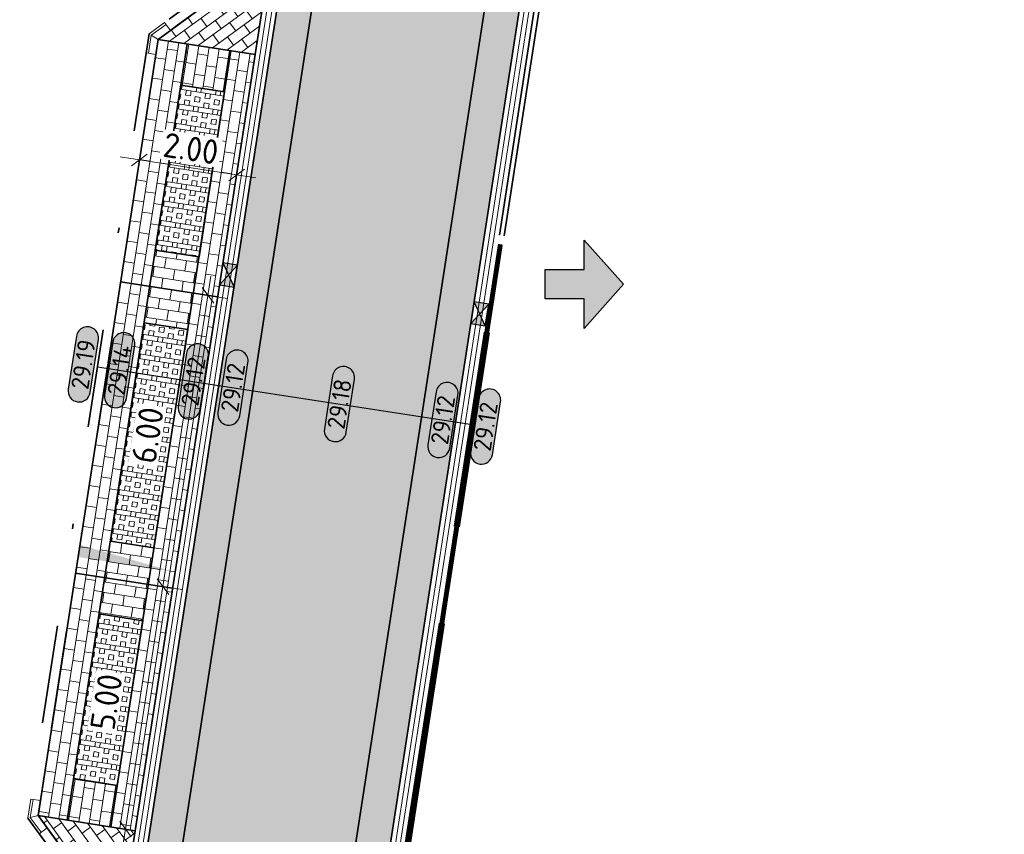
# Model space of a CAD drawing. Header units: metres. Extents: x 199937 to 201628, y 374508 to 375260.
# Tile 137 of 183: x 201252 to 201273, y 375016 to 375033. Entities that reach past the tile are written whole.
import ezdxf
from ezdxf.enums import TextEntityAlignment as Align

# ---------------------------------------------------------------- set-up
doc = ezdxf.new("R2010")
doc.units = ezdxf.units.M
for name, pattern in [('VH-GELEIDEBAND', [6, 2, -2, 0, -2]), ('VH-OPSLUITBAND_100X200', [16, 8, -2, 4, -2]), ('VW-1-1_STREEP', [2, 1, -1])]:
    doc.linetypes.add(name, pattern=pattern)
doc.layers.add('000___INRIT-PIJL', color=252, linetype='Continuous')
doc.layers.add('N-WE-AM-HULPLIJN-G', color=7, linetype='Continuous', lineweight=35, plot=False)
for name, color, linetype, lineweight in [('N-WE-OG-HOOGTELIJN-G', 7, 'Continuous', 25), ('N-WE-RI-KOLK-S', 7, 'Continuous', 25), ('N-WE-VH-DWARSHELLING-S', 7, 'Continuous', 25), ('N-WE-VH-GOOT-G', 170, 'Continuous', 35), ('N-WE-VH-KANTOPSLUITING_GELEIDEBAND_50 200-G', 20, 'VH-GELEIDEBAND', 35), ('N-WE-VH-KANTOPSLUITING_GELEIDEBAND_50 200_250_HOEKSTUK-S', 20, 'Continuous', 25), ('N-WE-VH-KANTOPSLUITING_OPSLUITBAND_100X200-G', 150, 'VH-OPSLUITBAND_100X200', 35), ('N-WE-VH-KANTOPSLUITING_VERLOOPBAND-S', 251, 'Continuous', 25), ('N-WE-VH-KANTVERHARDING_STREKLAAG-G', 60, 'Continuous', 18), ('N-WE-VH-VERHARDING_BETONSTRAATSTEEN-G', 252, 'Continuous', 35), ('N-WE-VH-VERHARDING_GRASBETONSTEEN-A', 72, 'Continuous', 18), ('N-WE-VH-VERHARDING_GRASBETONSTEEN-G', 70, 'Continuous', 35), ('N-WE-VW-MARKERING_LANGS_STREEP_11-G', 7, 'VW-1-1_STREEP', 13), ('N-WE-VW-MARKERING_PARKEERVAK-G', 7, 'Continuous', 35), ('X-XX-AL-HOOGTELABEL-S', 7, 'Continuous', 25), ('X-XX-AL-M', 7, 'Continuous', 18)]:
    doc.layers.add(name, color=color, linetype=linetype, lineweight=lineweight)
doc.layers.add('N-WE-VH-VERHARDING_BETONSTRAATSTEEN_HEIDE-A', color=7, linetype='Continuous', lineweight=0, true_color=0x986657)
doc.layers.add('N-WE-VH-VERHARDING_BETONSTRAATSTEEN_ROOD-A', color=7, linetype='Continuous', lineweight=0, true_color=0xa92c0a)
doc.styles.add('NLCS-ISO-ANNOTATIEF-T18', font='NLCS-ISO.ttf', dxfattribs={"height": 1.8})
doc.styles.add('NLCS-ISO-ANNOTATIEF-T25', font='NLCS-ISO.ttf', dxfattribs={"height": 2.5})
doc.dimstyles.new('NLCS-ANNOTATIEF-T25-SCHRAP_L2_H1', dxfattribs={"dimtxt": 2.5, "dimasz": 1.4, "dimexe": 2, "dimexo": 2, "dimgap": 0.7, "dimtad": 1, "dimzin": 0, "dimdsep": 46, "dimtxsty": 'NLCS-ISO-ANNOTATIEF-T25', "dimblk": 'OBLIQUE', "dimcen": 0, "dimdle": 2, "dimclrd": 256, "dimclre": 256, "dimclrt": 256, "dimadec": 1, "dimazin": 0, "dimtfac": 1, "dimtdec": 3, "dimtofl": 0, "dimtmove": 0, "dimatfit": 3, "dimldrblk": 'OBLIQUE', "dimfxl": 2, "dimfxlon": 1, "dimtfillclr": 256, "dimtolj": 1, "dimtzin": 0, "dimlwd": -1, "dimlwe": -1, "dimarcsym": 0})
pattern_1 = [(261.21, (201261.3819, 375058.67761), (0.1754428, -0.2396244), [0.63, -0.21]), (171.21, (201261.79696, 375058.61343), (0.1754428, -0.2396244), [0.63, -0.21])]
pattern_2 = [(171.21, (201254.54587, 375027.55565), (-0.2396244, -0.1754428), [0.21, -0.21]), (261.21, (201254.54587, 375027.55565), (0.2075336, -0.0320908), [])]
pattern_3 = [(81.2102, (201254.54587, 375027.55565), (-0.1754436, 0.239624), [0.21, -0.21]), (171.2102, (201254.54587, 375027.55565), (-0.03209, -0.2075337), [])]
pattern_4 = [(171.2102, (201123.74073, 375003.37324), (-0.23962375, -0.1754436), [0.21, -0.21]), (261.2102, (201123.74073, 375003.37324), (0.20753368, -0.03209007), [])]
pattern_5 = [(0, (201123.74073, 375003.37324), (0, 0.15), []), (90, (201123.74073, 375003.37324), (-0.3, 2e-17), [0.15, -0.15]), (90, (201123.89073, 375003.37324), (-0.3, 2e-17), [-0.15, 0.15])]

# ---------------------------------------------------------------- blocks, each defined once
blk = doc.blocks.new('inrit')
h = blk.add_hatch(color=256)
h.dxf.hatch_style = 1
h.paths.add_polyline_path([(0.3, 1), (-0.3, 1), (-0.3, 1.8), (-0.9, 1.8), (0, 2.6), (0.9, 1.8), (0.3, 1.8)])
at = {"color": 3, "flags": 128}
blk.add_lwpolyline([(0.3, 1), (-0.3, 1), (-0.3, 1.8), (-0.9, 1.8), (0, 2.6), (0.9, 1.8), (0.3, 1.8), (0.3, 1)], dxfattribs=at)
blk = doc.blocks.new('_Oblique')
at = {"color": 0, "linetype": 'ByBlock', "lineweight": -2}
blk.add_line((-0.5, -0.5), (0.5, 0.5), dxfattribs=at)
blk = doc.blocks.new('*D205')
at = {"layer": 'Defpoints', "color": 0, "transparency": 16777216}
for p in [(201254.93, 375030.041), (201256.907, 375029.735), (201256.907, 375029.735)]:
    blk.add_point(p, dxfattribs=at)
at = {"layer": 'X-XX-AL-M', "transparency": 16777216}
for p, q in [((201254.535, 375030.102), (201257.302, 375029.674)), ((201254.93, 375030.041), (201254.869, 375029.645)), ((201256.907, 375029.735), (201256.845, 375029.34))]:
    blk.add_line(p, q, dxfattribs=at)
at = {"layer": 'X-XX-AL-M', "transparency": 16777216, "xscale": 0.28, "yscale": 0.28, "zscale": 0.28, "rotation": 171.2102019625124}
blk.add_blockref('_Oblique', (201254.93, 375030.041), dxfattribs=at)
at = {"layer": 'X-XX-AL-M', "transparency": 16777216, "insert": (201255.978, 375030.273), "char_height": 0.5, "attachment_point": 5, "rotation": 351.2102, "style": 'NLCS-ISO-ANNOTATIEF-T25', "bg_fill": 3, "box_fill_scale": 1.1, "bg_fill_color": 256, "bg_fill_true_color": 13158600, "bg_fill_transparency": 0}
blk.add_mtext('\\A1;2.00', dxfattribs=at)
at = {"layer": 'X-XX-AL-M', "transparency": 16777216, "xscale": 0.28, "yscale": 0.28, "zscale": 0.28, "rotation": 351.2102019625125}
blk.add_blockref('_Oblique', (201256.907, 375029.735), dxfattribs=at)
blk = doc.blocks.new('*D206')
at = {"layer": 'Defpoints', "color": 0, "transparency": 16777216}
for p in [(201254.644, 375016.41), (201254.644, 375016.41), (201254.338, 375014.433)]:
    blk.add_point(p, dxfattribs=at)
at = {"layer": 'X-XX-AL-M', "transparency": 16777216}
for p, q in [((201254.277, 375014.038), (201254.705, 375016.805)), ((201254.644, 375016.41), (201254.249, 375016.471)), ((201254.338, 375014.433), (201253.943, 375014.494))]:
    blk.add_line(p, q, dxfattribs=at)
at = {"layer": 'X-XX-AL-M', "transparency": 16777216, "xscale": 0.28, "yscale": 0.28, "zscale": 0.28}
for p, rotation in [((201254.644, 375016.41), 81.21020195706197), ((201254.338, 375014.433), 261.2102019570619)]:
    blk.add_blockref('_Oblique', p, dxfattribs=dict(at, rotation=rotation))
at = {"layer": 'X-XX-AL-M', "transparency": 16777216, "insert": (201254.106, 375015.481), "char_height": 0.5, "attachment_point": 5, "rotation": 81.2102, "style": 'NLCS-ISO-ANNOTATIEF-T25', "bg_fill": 3, "box_fill_scale": 1.1, "bg_fill_color": 256, "bg_fill_true_color": 13158600, "bg_fill_transparency": 0}
blk.add_mtext('\\A1;2.00', dxfattribs=at)
blk = doc.blocks.new('*D207')
at = {"layer": 'Defpoints', "color": 0, "transparency": 16777216}
for p in [(201255.408, 375021.351), (201255.408, 375021.351), (201254.644, 375016.41)]:
    blk.add_point(p, dxfattribs=at)
at = {"layer": 'X-XX-AL-M', "transparency": 16777216}
for p, q in [((201254.583, 375016.014), (201255.469, 375021.746)), ((201255.408, 375021.351), (201255.803, 375021.29)), ((201254.644, 375016.41), (201254.249, 375016.471))]:
    blk.add_line(p, q, dxfattribs=at)
at = {"layer": 'X-XX-AL-M', "transparency": 16777216, "xscale": 0.28, "yscale": 0.28, "zscale": 0.28}
for p, rotation in [((201255.408, 375021.351), 81.21020195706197), ((201254.644, 375016.41), 261.2102019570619)]:
    blk.add_blockref('_Oblique', p, dxfattribs=dict(at, rotation=rotation))
at = {"layer": 'X-XX-AL-M', "transparency": 16777216, "insert": (201254.255, 375019), "char_height": 0.5, "attachment_point": 5, "rotation": 81.2102, "style": 'NLCS-ISO-ANNOTATIEF-T25', "bg_fill": 3, "box_fill_scale": 1.1, "bg_fill_color": 256, "bg_fill_true_color": 13158600, "bg_fill_transparency": 0}
blk.add_mtext('\\A1;5.00', dxfattribs=at)
blk = doc.blocks.new('*D208')
at = {"layer": 'Defpoints', "color": 0, "transparency": 16777216}
for p in [(201256.325, 375027.281), (201256.325, 375027.281), (201255.408, 375021.351)]:
    blk.add_point(p, dxfattribs=at)
at = {"layer": 'X-XX-AL-M', "transparency": 16777216}
for p, q in [((201255.347, 375020.956), (201256.386, 375027.676)), ((201256.325, 375027.281), (201256.72, 375027.219)), ((201255.408, 375021.351), (201255.803, 375021.29))]:
    blk.add_line(p, q, dxfattribs=at)
at = {"layer": 'X-XX-AL-M', "transparency": 16777216, "xscale": 0.28, "yscale": 0.28, "zscale": 0.28}
for p, rotation in [((201256.325, 375027.281), 81.21020195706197), ((201255.408, 375021.351), 261.2102019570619)]:
    blk.add_blockref('_Oblique', p, dxfattribs=dict(at, rotation=rotation))
at = {"layer": 'X-XX-AL-M', "transparency": 16777216, "insert": (201255.095, 375024.435), "char_height": 0.5, "attachment_point": 5, "rotation": 81.2102, "style": 'NLCS-ISO-ANNOTATIEF-T25', "bg_fill": 3, "box_fill_scale": 1.1, "bg_fill_color": 256, "bg_fill_true_color": 13158600, "bg_fill_transparency": 0}
blk.add_mtext('\\A1;6.00', dxfattribs=at)
blk = doc.blocks.new('SVH-GELEIDEBAND HOEKSTUK_50 200X250_L310_H135INW_HD-MM')
at = {"linetype": 'Continuous', "lineweight": 0}
blk.add_line((310, 0), (372, 150), dxfattribs=at)
blk.add_lwpolyline([(671, -78), (529, -219), (310, 0), (0, 0), (0, 200), (393, 200)], close=True, dxfattribs=at)
blk.add_lwpolyline([(635, -113), (372, 150), (0, 150)], dxfattribs=at)
blk = doc.blocks.new('*U283')
h = blk.add_hatch(color=253)
h.dxf.hatch_style = 1
edge = h.paths.add_edge_path()
edge.add_line((2.73, 1.13), (-2.73, 1.13))
edge.add_arc((-2.73, 0), 1.13, 90, 270)
edge.add_line((-2.73, -1.13), (2.73, -1.13))
edge.add_arc((2.73, 0), 1.13, 270, 450)
blk.add_lwpolyline([(2.73, 1.13), (-2.73, 1.13, 1), (-2.73, -1.13), (2.73, -1.13, 1)], format="xyb", close=True)
at = {"style": 'NLCS-ISO-ANNOTATIEF-T18'}
blk.add_attdef('HGT', text='', height=1.8, dxfattribs=at).set_placement((0, 0), align=Align.MIDDLE_CENTER)
blk = doc.blocks.new('*U424')
blk.add_solid([(0, 0), (0, 0.25), (2, 0)])
blk = doc.blocks.new('*U425')
blk.add_solid([(0, 0), (2.439, 0.25), (4.879, 0)])
blk = doc.blocks.new('N-SRI-KOLK_STRAAT_450X300-SO')
h = blk.add_hatch(color=256)
h.dxf.hatch_style = 1
h.paths.add_polyline_path([(0, 0.75), (-1.125, 1.5), (-1.125, 0)])
h.paths.add_polyline_path([(1.125, 0), (1.125, 1.5), (0, 0.75)])
for p, q in [((-1.125, 0), (1.125, 1.5)), ((1.125, 0), (-1.125, 1.5))]:
    blk.add_line(p, q)
at = {"flags": 128}
blk.add_lwpolyline([(-1.125, 0), (1.125, 0), (1.125, 1.5), (-1.125, 1.5)], close=True, dxfattribs=at)

msp = doc.modelspace()

# ---------------------------------------------------------------- hatches: boundary and pattern name
at = {"layer": 'N-WE-VH-KANTOPSLUITING_VERLOOPBAND-S'}
h = msp.add_hatch(dxfattribs=at)
h.set_pattern_fill('AVH-TEGEL_150X300_HALFST-SO', color=256, pattern_type=2)
h.set_pattern_definition(pattern_5)
h.paths.add_polyline_path([(201255.553, 375023.631), (201255.774, 375025.064), (201254.589, 375025.247), (201254.367, 375023.814)], flags=9)
h = msp.add_hatch(dxfattribs=at)
h.set_pattern_fill('AVH-TEGEL_150X300_HALFST-SO', color=256, pattern_type=2)
h.set_pattern_definition(pattern_5)
h.paths.add_polyline_path([(201254.712, 375018.195), (201254.934, 375019.628), (201253.748, 375019.812), (201253.527, 375018.379)], flags=9)
at = {"layer": 'N-WE-VH-VERHARDING_BETONSTRAATSTEEN_HEIDE-A', "true_color": 0x986657}
h = msp.add_hatch(dxfattribs=at)
h.set_pattern_fill('AVH-HEI_BSS_KEIFRMT_KEPER-SO', color=25, scale=2, angle=261.21, pattern_type=2)
h.set_pattern_definition(pattern_1)
edge = h.paths.add_edge_path()
edge.add_line((201260.825, 375048.53), (201260.134, 375048.643))
edge.add_arc((201271.202, 375046.931), 11.2, 171.2098, 171.2102)
edge.add_line((201260.134, 375048.643), (201254.832, 375014.357))
edge.add_line((201254.832, 375014.357), (201255.524, 375014.251))
edge.add_line((201255.524, 375014.251), (201260.825, 375048.53))
h = msp.add_hatch(dxfattribs=at)
h.set_pattern_fill('AVH-HEI_BSS_KEIFRMT_KEPER-SO', color=25, scale=2, angle=261.21, pattern_type=2)
h.set_pattern_definition(pattern_1)
edge = h.paths.add_edge_path()
edge.add_line((201264.947, 375047.855), (201264.256, 375047.968))
edge.add_arc((201271.173, 375046.892), 7, 171.1636, 171.2149)
edge.add_line((201264.255, 375047.962), (201258.963, 375013.719))
edge.add_line((201258.963, 375013.719), (201259.655, 375013.612))
edge.add_line((201259.655, 375013.612), (201264.947, 375047.855))
at = {"layer": 'N-WE-VH-VERHARDING_BETONSTRAATSTEEN_ROOD-A'}
h = msp.add_hatch(dxfattribs=at)
h.set_pattern_fill('AVH-ROO_BSS_KEIFRMT_KEPER-SO', color=36, scale=2, angle=43.5824, pattern_type=2)
h.set_pattern_definition([(43.58237, (201262.23584, 375057.65618), (0.00734736, 0.29689395), [0.63, -0.21]), (313.58237, (201261.9463, 375057.96042), (0.00734736, 0.29689395), [0.63, -0.21])])
edge = h.paths.add_edge_path()
edge.add_arc((201271.202, 375046.931), 10.5, 88.5824, 171.2102)
edge.add_line((201260.826, 375048.536), (201255.524, 375014.251))
edge.add_arc((201269.428, 375012.137), 14.064, 171.3529, 234.3801)
edge.add_line((201261.237, 375000.704), (201262.951, 375003.847))
edge.add_arc((201267.723, 375011.477), 9, 171.2149, 237.974, ccw=False)
edge.add_line((201258.829, 375012.852), (201264.255, 375047.962))
edge.add_arc((201271.173, 375046.892), 7, 88.5824, 171.2149, ccw=False)
edge.add_line((201271.346, 375053.89), (201295.33, 375053.297))
edge.add_arc((201297.299, 375106.233), 52.973, 267.8693, 302.2569)
edge.add_line((201325.572, 375061.436), (201325.721, 375061.534))
edge.add_line((201325.721, 375061.534), (201323.695, 375064.438))
edge.add_arc((201297.301, 375106.222), 49.423, 267.8423, 302.2805, ccw=False)
edge.add_line((201295.44, 375056.834), (201271.462, 375057.428))
h = msp.add_hatch(dxfattribs=at)
h.set_pattern_fill('AVH-ROO_BSS_KEIFRMT_HALFST-SO', color=36, scale=2, angle=126.2102, pattern_type=2)
h.set_pattern_definition([(126.2102, (201123.74073, 375003.37324), (-0.29349694, 0.04538222), [0.21, -0.21]), (216.2102, (201123.74073, 375003.37324), (0.12405736, -0.16943958), [])])
h.paths.add_polyline_path([(201257.592, 375034.168), (201255.31, 375032.497), (201257.286, 375032.191)])
h = msp.add_hatch(dxfattribs=at)
h.set_pattern_fill('AVH-ROO_BSS_KEIFRMT_HALFST-SO', color=36, scale=2, angle=171.2102, pattern_type=2)
h.set_pattern_definition(pattern_4)
h.paths.add_polyline_path([(201255.903, 375032.405), (201255.31, 375032.497), (201254.546, 375027.556), (201255.139, 375027.464)])
h = msp.add_hatch(dxfattribs=at)
h.set_pattern_fill('AVH-ROO_BSS_KEIFRMT_HALFST-SO', color=36, scale=2, angle=171.21, pattern_type=2)
h.set_pattern_definition(pattern_2)
h.paths.add_polyline_path([(201256.792, 375032.268), (201255.903, 375032.405), (201255.773, 375031.565), (201256.662, 375031.428)])
h = msp.add_hatch(dxfattribs=at)
h.set_pattern_fill('AVH-ROO_BSS_KEIFRMT_HALFST-SO', color=36, scale=2, angle=171.2102, pattern_type=2)
h.set_pattern_definition(pattern_4)
h.paths.add_polyline_path([(201257.286, 375032.191), (201256.792, 375032.268), (201256.028, 375027.326), (201256.522, 375027.25)])
h = msp.add_hatch(dxfattribs=at)
h.set_pattern_fill('AVH-ROO_BSS_KEIFRMT_HALFST-SO', color=36, scale=2, angle=81.2102, pattern_type=2)
h.set_pattern_definition(pattern_3)
h.paths.add_polyline_path([(201256.143, 375028.068), (201255.253, 375028.205), (201255.024, 375026.723), (201255.914, 375026.585)])
h = msp.add_hatch(dxfattribs=at)
h.set_pattern_fill('AVH-ROO_BSS_KEIFRMT_HALFST-SO', color=36, scale=2, angle=171.2102, pattern_type=2)
h.set_pattern_definition(pattern_4)
h.paths.add_polyline_path([(201255.139, 375027.464), (201254.546, 375027.556), (201253.629, 375021.626), (201254.222, 375021.534)])
h = msp.add_hatch(dxfattribs=at)
h.set_pattern_fill('AVH-ROO_BSS_KEIFRMT_HALFST-SO', color=36, scale=2, angle=171.2102, pattern_type=2)
h.set_pattern_definition(pattern_4)
h.paths.add_polyline_path([(201256.522, 375027.25), (201256.028, 375027.326), (201255.111, 375021.397), (201255.606, 375021.32)])
h = msp.add_hatch(dxfattribs=at)
h.set_pattern_fill('AVH-ROO_BSS_KEIFRMT_HALFST-SO', color=36, scale=2, angle=81.2102, pattern_type=2)
h.set_pattern_definition(pattern_3)
h.paths.add_polyline_path([(201255.226, 375022.138), (201254.337, 375022.276), (201254.1, 375020.793), (201254.997, 375020.656)])
h = msp.add_hatch(dxfattribs=at)
h.set_pattern_fill('AVH-ROO_BSS_KEIFRMT_HALFST-SO', color=36, scale=2, angle=171.2102, pattern_type=2)
h.set_pattern_definition(pattern_4)
h.paths.add_polyline_path([(201254.222, 375021.534), (201253.629, 375021.626), (201252.865, 375016.685), (201253.458, 375016.593)])
h = msp.add_hatch(dxfattribs=at)
h.set_pattern_fill('AVH-ROO_BSS_KEIFRMT_HALFST-SO', color=36, scale=2, angle=171.2102, pattern_type=2)
h.set_pattern_definition(pattern_4)
h.paths.add_polyline_path([(201255.606, 375021.32), (201255.111, 375021.397), (201254.347, 375016.456), (201254.841, 375016.379)])
h = msp.add_hatch(dxfattribs=at)
h.set_pattern_fill('AVH-ROO_BSS_KEIFRMT_HALFST-SO', color=36, scale=2, angle=171.21, pattern_type=2)
h.set_pattern_definition(pattern_2)
h.paths.add_polyline_path([(201254.477, 375017.296), (201253.588, 375017.433), (201253.458, 375016.593), (201254.347, 375016.456)])
h = msp.add_hatch(dxfattribs=at)
h.set_pattern_fill('AVH-ROO_BSS_KEIFRMT_HALFST-SO', color=36, scale=2, angle=36.2102, pattern_type=2)
h.set_pattern_definition([(36.2102, (201123.74073, 375003.37324), (0.0453822, 0.29349694), [0.21, -0.21]), (126.2102, (201123.74073, 375003.37324), (-0.16943958, -0.12405736), [])])
h.paths.add_polyline_path([(201254.841, 375016.379), (201252.865, 375016.685), (201254.536, 375014.403)])
at = {"layer": 'N-WE-VH-VERHARDING_GRASBETONSTEEN-A', "true_color": 0x52a500}
h = msp.add_hatch(dxfattribs=at)
h.set_pattern_fill('AVH-GRASBETONSTEEN_01-SO', color=74, angle=81.2102, pattern_type=2)
h.set_pattern_definition([(171.2102, (201123.7331, 375003.32382), (-0.061124, -0.3953022), []), (171.2102, (201123.74837, 375003.42265), (-0.061124, -0.3953022), []), (81.2102, (201123.7331, 375003.32382), (-0.3953022, 0.061124), [-0.1, 0.1]), (81.2102, (201123.63426, 375003.3391), (-0.3953022, 0.061124), [-0.1, 0.1]), (81.2102, (201123.53544, 375003.3544), (-0.3953022, 0.061124), [0.1, -0.1]), (81.2102, (201123.4366, 375003.36967), (-0.3953022, 0.061124), [0.1, -0.1]), (171.2102, (201123.76365, 375003.52147), (-0.061124, -0.3953022), [0.1, -0.1]), (171.2102, (201123.77893, 375003.6203), (-0.061124, -0.3953022), [0.1, -0.1])])
h.paths.add_polyline_path([(201256.662, 375031.428), (201255.773, 375031.565), (201255.253, 375028.205), (201256.143, 375028.068)])
h = msp.add_hatch(dxfattribs=at)
h.set_pattern_fill('AVH-GRASBETONSTEEN_01-SO', color=74, angle=81.2102, pattern_type=2)
h.set_pattern_definition([(171.2102, (201123.74073, 375003.37324), (-0.061124, -0.3953022), []), (171.2102, (201123.756, 375003.47206), (-0.061124, -0.3953022), []), (81.2102, (201123.74073, 375003.37324), (-0.3953022, 0.061124), [-0.1, 0.1]), (81.2102, (201123.6419, 375003.3885), (-0.3953022, 0.061124), [-0.1, 0.1]), (81.2102, (201123.54308, 375003.4038), (-0.3953022, 0.061124), [0.1, -0.1]), (81.2102, (201123.44425, 375003.41908), (-0.3953022, 0.061124), [0.1, -0.1]), (171.2102, (201123.7713, 375003.5709), (-0.061124, -0.3953022), [0.1, -0.1]), (171.2102, (201123.78657, 375003.6697), (-0.061124, -0.3953022), [0.1, -0.1])])
h.paths.add_polyline_path([(201255.914, 375026.585), (201255.024, 375026.723), (201254.337, 375022.276), (201255.226, 375022.138)])
h = msp.add_hatch(dxfattribs=at)
h.set_pattern_fill('AVH-GRASBETONSTEEN_01-SO', color=74, angle=81.2102, pattern_type=2)
h.set_pattern_definition([(171.2102, (201123.74837, 375003.42265), (-0.061124, -0.3953022), []), (171.2102, (201123.76365, 375003.52147), (-0.061124, -0.3953022), []), (81.2102, (201123.74837, 375003.42265), (-0.3953022, 0.061124), [-0.1, 0.1]), (81.2102, (201123.64954, 375003.43793), (-0.3953022, 0.061124), [-0.1, 0.1]), (81.2102, (201123.5507, 375003.4532), (-0.3953022, 0.061124), [0.1, -0.1]), (81.2102, (201123.4519, 375003.4685), (-0.3953022, 0.061124), [0.1, -0.1]), (171.2102, (201123.77893, 375003.6203), (-0.061124, -0.3953022), [0.1, -0.1]), (171.2102, (201123.7942, 375003.71913), (-0.061124, -0.3953022), [0.1, -0.1])])
h.paths.add_polyline_path([(201254.997, 375020.656), (201254.107, 375020.793), (201253.588, 375017.433), (201254.477, 375017.296)])

# ---------------------------------------------------------------- linework, layer by layer
at = {"layer": 'N-WE-AM-HULPLIJN-G'}
for points in [[(201253.458, 375016.593), (201255.903, 375032.405)], [(201254.347, 375016.456), (201256.792, 375032.268)], [(201255.773, 375031.565), (201256.662, 375031.428)], [(201255.024, 375026.723), (201255.914, 375026.585)], [(201254.337, 375022.276), (201255.226, 375022.138)], [(201254.107, 375020.793), (201254.997, 375020.656)], [(201253.588, 375017.433), (201254.477, 375017.296)]]:
    msp.add_lwpolyline(points, dxfattribs=at)
at = {"layer": 'N-WE-OG-HOOGTELIJN-G'}
msp.add_lwpolyline([(201254.076, 375025.827), (201261.755, 375024.644)], dxfattribs=at)
at = {"layer": 'N-WE-VH-GOOT-G'}
for points in [[(201260.244, 375000.578, -0.268796), (201254.832, 375014.357), (201260.134, 375048.643, -0.37701), (201271.479, 375058.128), (201295.462, 375057.534, 0.151101), (201323.275, 375064.999), (201323.856, 375065.382, 0.069301), (201334.278, 375074.544), (201340.475, 375081.734, -0.085654), (201354.658, 375092.28), (201374.642, 375102.091, 0.409817), (201378.489, 375113.087), (201367.635, 375136.063)], [(201262.319, 374999.197, -0.314621), (201254.832, 375014.357), (201260.134, 375048.643)]]:
    msp.add_lwpolyline(points, format="xyb", dxfattribs=at)
msp.add_lwpolyline([(201346.041, 375037.775), (201335.494, 375059.915, 0.45528), (201327.792, 375062.061), (201325.951, 375060.848, -0.151193), (201295.308, 375052.597), (201271.329, 375053.191, 0.377034), (201264.947, 375047.855), (201259.521, 375012.745, 0.419393), (201266.601, 375003.253), (201296.562, 374999.163, 0.047019), (201309.877, 374998.765, 0.048463), (201327.098, 375001.21, 0.022828), (201336.87, 375004.024, 0.046514), (201353.186, 375011.272, 0.394891), (201355.379, 375018.175)], format="xyb", close=True, dxfattribs=at)
msp.add_lwpolyline([(201254.536, 375014.403), (201257.592, 375034.168)], dxfattribs=at)
at = {"layer": 'N-WE-VH-KANTOPSLUITING_OPSLUITBAND_100X200-G'}
for points in [[(201329.953, 375002.243, -0.006789), (201327.027, 375001.502, -0.048472), (201309.86, 374999.065, -0.047024), (201296.6, 374999.461), (201266.641, 375003.551, -0.419393), (201259.817, 375012.699), (201263.08, 375033.813)], [(201329.926, 375002.34, -0.006788), (201327.004, 375001.599, -0.048476), (201309.855, 374999.165, -0.047025), (201296.613, 374999.56), (201266.655, 375003.65, -0.419393), (201259.916, 375012.684), (201263.164, 375033.699)]]:
    msp.add_lwpolyline(points, format="xyb", dxfattribs=at)
at = {"layer": 'N-WE-VH-KANTVERHARDING_STREKLAAG-G'}
for points in [[(201345.951, 375037.732), (201335.403, 375059.872, 0.45528), (201327.847, 375061.977), (201326.006, 375060.764, -0.151194), (201295.305, 375052.497), (201271.326, 375053.091, 0.377034), (201265.045, 375047.839), (201259.619, 375012.729, 0.419393), (201266.614, 375003.352), (201296.575, 374999.262, 0.047021), (201309.871, 374998.865, 0.048466), (201327.074, 375001.307, 0.022829), (201336.838, 375004.119, 0.046514), (201353.137, 375011.359, 0.394891), (201355.288, 375018.131)], [(201345.86, 375037.689), (201335.313, 375059.829, 0.45528), (201327.902, 375061.894), (201326.06, 375060.68, -0.151196), (201295.302, 375052.397), (201271.324, 375052.991, 0.377034), (201265.144, 375047.824), (201259.718, 375012.714, 0.419393), (201266.628, 375003.451), (201296.587, 374999.361, 0.047022), (201309.866, 374998.965, 0.048469), (201327.051, 375001.405, 0.022829), (201336.806, 375004.214, 0.046514), (201353.088, 375011.447, 0.394891), (201355.198, 375018.088)]]:
    msp.add_lwpolyline(points, format="xyb", close=True, dxfattribs=at)
at = {"layer": 'N-WE-VH-VERHARDING_BETONSTRAATSTEEN-G'}
for points in [[(201255.524, 375014.251), (201260.826, 375048.536, -0.37701), (201271.462, 375057.428), (201295.44, 375056.834, 0.151115), (201323.654, 375064.411), (201323.695, 375064.438)], [(201325.721, 375061.534), (201325.572, 375061.436, -0.15118), (201295.33, 375053.297), (201271.346, 375053.89, 0.377034), (201264.255, 375047.962), (201258.963, 375013.719)]]:
    msp.add_lwpolyline(points, format="xyb", dxfattribs=at)
at = {"layer": 'N-WE-VH-VERHARDING_GRASBETONSTEEN-G'}
for points in [[(201255.773, 375031.565), (201256.662, 375031.428), (201256.143, 375028.068), (201255.253, 375028.205), (201255.773, 375031.565)], [(201255.024, 375026.723), (201255.914, 375026.585), (201255.226, 375022.138), (201254.337, 375022.276), (201255.024, 375026.723)], [(201254.107, 375020.793), (201254.997, 375020.656), (201254.477, 375017.296), (201253.588, 375017.433), (201254.107, 375020.793)]]:
    msp.add_lwpolyline(points, dxfattribs=at)
at = {"layer": 'N-WE-VW-MARKERING_LANGS_STREEP_11-G', "color": 2, "ltscale": 5, "const_width": 0.1}
msp.add_lwpolyline([(201272.143, 375002.85), (201266.648, 375003.6, -0.419393), (201259.867, 375012.691), (201262.282, 375028.324)], format="xyb", dxfattribs=at)
at = {"layer": 'N-WE-VW-MARKERING_PARKEERVAK-G'}
for points in [[(201255.31, 375032.497), (201257.592, 375034.168)], [(201252.865, 375016.685), (201255.31, 375032.497)], [(201255.31, 375032.497), (201257.286, 375032.191)], [(201254.546, 375027.556), (201256.522, 375027.25)], [(201253.629, 375021.626), (201255.606, 375021.32)], [(201252.865, 375016.685), (201254.841, 375016.379)], [(201254.536, 375014.403), (201252.865, 375016.685)]]:
    msp.add_lwpolyline(points, dxfattribs=at)

# ---------------------------------------------------------------- block references
at = {"layer": '000___INRIT-PIJL', "rotation": 270}
msp.add_blockref('inrit', (201262.191, 375027.509), dxfattribs=at)
at = {"layer": 'N-WE-RI-KOLK-S', "xscale": 0.2, "yscale": 0.2, "zscale": 0.2}
for p, rotation in [((201256.595, 375027.72), 261.2102021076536), ((201262.009, 375026.883), 81.21494707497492)]:
    msp.add_blockref('N-SRI-KOLK_STRAAT_450X300-SO', p, dxfattribs=dict(at, rotation=rotation))
at = {"layer": 'N-WE-VH-DWARSHELLING-S'}
for name, p, rotation in [('*U424', (201253.68, 375021.953), 351.2102019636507), ('*U425', (201255.953, 375021.602), 351.2149470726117)]:
    msp.add_blockref(name, p, dxfattribs=dict(at, rotation=rotation))
at = {"layer": 'N-WE-VH-KANTOPSLUITING_GELEIDEBAND_50 200_250_HOEKSTUK-S', "xscale": 0.001, "yscale": 0.001, "zscale": 0.001}
for p, rotation in [((201255.263, 375032.191), 81.21020196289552), ((201253.048, 375016.435), 126.2102019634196)]:
    msp.add_blockref('SVH-GELEIDEBAND HOEKSTUK_50 200X250_L310_H135INW_HD-MM', p, dxfattribs=dict(at, rotation=rotation))
at = {"layer": 'X-XX-AL-HOOGTELABEL-S', "xscale": 0.2, "yscale": 0.2, "zscale": 0.2, "rotation": 81.2102019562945}
for p, values in [((201253.786, 375025.876), {'HGT': '29.19'}), ((201254.526, 375025.758), {'HGT': '29.14'}), ((201256.026, 375025.529), {'HGT': '29.12'}), ((201256.834, 375025.404), {'HGT': '29.12'}), ((201259.003, 375025.068), {'HGT': '29.18'}), ((201261.111, 375024.744), {'HGT': '29.12'}), ((201261.979, 375024.61), {'HGT': '29.12'})]:
    msp.add_blockref('*U283', p, dxfattribs=at).add_auto_attribs(values)

# ---------------------------------------------------------------- next in the draw order: dimensions: what is measured, and where the dimension line sits
at = {"layer": 'X-XX-AL-M'}
dim = msp.add_aligned_dim(p1=(201254.338, 375014.433), p2=(201254.644, 375016.41), distance=0, dimstyle='NLCS-ANNOTATIEF-T25-SCHRAP_L2_H1', override={"dimtfill": 1}, dxfattribs=at)
dim.commit()
dim.dimension.update_dxf_attribs({"geometry": '*D206', "text_midpoint": (201254.106, 375015.481)})

# ---------------------------------------------------------------- next in the draw order: linework, layer by layer
at = {"layer": 'N-WE-VH-KANTOPSLUITING_GELEIDEBAND_50 200-G'}
for points in [[(201257.151, 375034.093), (201255.125, 375032.609), (201252.655, 375016.634), (201253.784, 375015.091)], [(201257.269, 375033.932), (201255.31, 375032.497), (201252.865, 375016.685), (201253.945, 375015.21)]]:
    msp.add_lwpolyline(points, dxfattribs=at)
at = {"layer": 'N-WE-VH-KANTVERHARDING_STREKLAAG-G'}
for points in [[(201262.238, 374999.014, -0.31497), (201254.635, 375014.388), (201259.936, 375048.673)], [(201262.286, 374999.102, -0.314968), (201254.734, 375014.372), (201260.035, 375048.658)]]:
    msp.add_lwpolyline(points, format="xyb", dxfattribs=at)

# ---------------------------------------------------------------- next in the draw order: dimensions: what is measured, and where the dimension line sits
at = {"layer": 'X-XX-AL-M'}
for base, p1, p2, angle, picture, middle in [((201256.907, 375029.735), (201254.93, 375030.041), (201256.907, 375029.735), 171.2102, '*D205', (201255.918, 375029.888)), ((201255.408, 375021.351), (201254.644, 375016.41), (201255.408, 375021.351), 261.2102, '*D207', (201254.64, 375018.94))]:
    dim = msp.add_linear_dim(base=base, p1=p1, p2=p2, angle=angle, dimstyle='NLCS-ANNOTATIEF-T25-SCHRAP_L2_H1', override={"dimtfill": 1}, dxfattribs=at)
    dim.commit()
    dim.dimension.update_dxf_attribs({"geometry": picture, "text_midpoint": middle, "dimtype": 160})

# ---------------------------------------------------------------- next in the draw order: dimensions: what is measured, and where the dimension line sits
dim = msp.add_linear_dim(base=(201256.325, 375027.281), p1=(201255.408, 375021.351), p2=(201256.325, 375027.281), angle=261.2102, dimstyle='NLCS-ANNOTATIEF-T25-SCHRAP_L2_H1', override={"dimtfill": 1}, dxfattribs=at)
dim.commit()
dim.dimension.update_dxf_attribs({"geometry": '*D208', "text_midpoint": (201255.481, 375024.375), "dimtype": 160})

doc.saveas('drawing.dxf')
